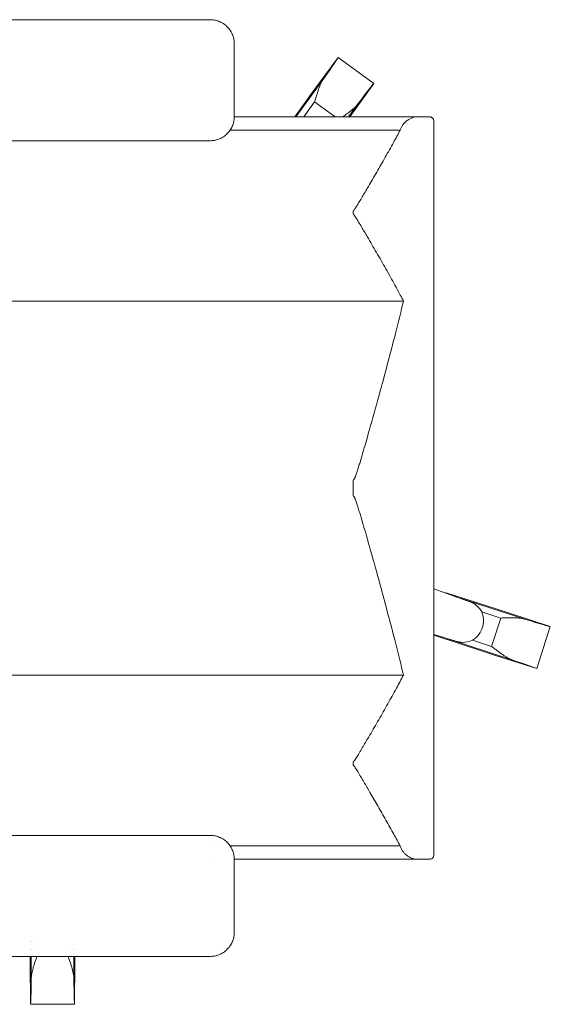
# Model space of a CAD drawing. Header units: millimetres. Extents: x 31175 to 52214, y -18116 to -5516.
# Tile 61 of 155: x 32614 to 32647, y -7531 to -7470. Entities that reach past the tile are written whole.
import ezdxf

# ---------------------------------------------------------------- set-up
doc = ezdxf.new("R2010")
doc.units = ezdxf.units.MM
doc.layers.add('a_wyposażenie koncepcja', color=8, linetype='Continuous', lineweight=15)

msp = doc.modelspace()

# ---------------------------------------------------------------- linework, layer by layer
at = {"layer": 'a_wyposażenie koncepcja'}
for p, q in [((32632.226, -7474.196), (32633.808, -7472.044)), ((32632.226, -7474.196), (32633.808, -7472.044)), ((32633.808, -7472.044), (32636.017, -7473.65)), ((32633.808, -7472.044), (32636.017, -7473.65)), ((32631.185, -7475.726), (32632.915, -7473.345)), ((32631.185, -7475.726), (32632.915, -7473.345)), ((32636.017, -7473.65), (32634.526, -7475.726)), ((32636.017, -7473.65), (32634.526, -7475.726)), ((32632.225, -7474.195), (32631.754, -7474.842)), ((32632.225, -7474.195), (32632.232, -7474.2)), ((32631.121, -7475.726), (32631.756, -7474.843)), ((32631.121, -7475.726), (32631.756, -7474.843)), ((32631.68, -7475.726), (32632.351, -7474.803)), ((32631.68, -7475.726), (32632.351, -7474.803)), ((32631.754, -7474.842), (32631.762, -7474.847)), ((32632.351, -7474.803), (32633.622, -7475.726)), ((32632.351, -7474.803), (32633.622, -7475.726)), ((32634.456, -7475.726), (32635.056, -7474.901)), ((32634.456, -7475.726), (32635.056, -7474.901)), ((32627.374, -7475.726), (32639.481, -7475.726)), ((32627.374, -7475.727), (32638.673, -7475.727)), ((32639.731, -7475.976), (32639.731, -7475.977)), ((32639.731, -7475.977), (32639.731, -7521.477)), ((32627.109, -7476.556), (32637.648, -7476.556)), ((32639.732, -7520.425), (32639.732, -7477.025)), ((32634.731, -7481.548), (32634.731, -7481.758)), ((32597.498, -7487.141), (32637.854, -7487.141)), ((32634.731, -7498.241), (32634.731, -7499.214)), ((32642.033, -7505.796), (32639.732, -7504.963)), ((32640.494, -7505.219), (32640.488, -7505.237)), ((32640.494, -7505.219), (32640.488, -7505.237)), ((32640.494, -7505.219), (32643.66, -7506.227)), ((32640.507, -7505.244), (32640.494, -7505.219)), ((32640.507, -7505.244), (32640.494, -7505.219)), ((32640.494, -7505.219), (32643.66, -7506.227)), ((32641.049, -7505.44), (32645.442, -7506.867)), ((32641.049, -7505.44), (32645.442, -7506.867)), ((32642.703, -7506.398), (32643.882, -7506.781)), ((32642.703, -7506.398), (32643.882, -7506.781)), ((32643.66, -7506.226), (32643.658, -7506.235)), ((32644.421, -7506.473), (32643.66, -7506.226)), ((32643.882, -7506.781), (32643.311, -7508.537)), ((32643.882, -7506.781), (32643.311, -7508.537)), ((32644.421, -7506.473), (32644.418, -7506.482)), ((32644.421, -7506.475), (32646.956, -7507.314)), ((32644.421, -7506.475), (32646.956, -7507.314)), ((32642.711, -7507.465), (32642.766, -7507.295)), ((32646.956, -7507.314), (32646.112, -7509.912)), ((32646.956, -7507.314), (32646.112, -7509.912)), ((32639.732, -7507.812), (32641.237, -7508.247)), ((32642.807, -7508.854), (32639.732, -7507.836)), ((32642.807, -7508.854), (32639.732, -7507.836)), ((32640.224, -7507.954), (32644.625, -7509.384)), ((32640.224, -7507.954), (32644.625, -7509.384)), ((32642.133, -7508.154), (32643.311, -7508.537)), ((32642.133, -7508.154), (32643.311, -7508.537)), ((32642.809, -7508.846), (32642.806, -7508.856)), ((32642.806, -7508.856), (32643.567, -7509.103)), ((32643.57, -7509.094), (32643.567, -7509.103)), ((32646.112, -7509.912), (32643.567, -7509.101)), ((32646.112, -7509.912), (32643.567, -7509.101)), ((32597.498, -7510.314), (32637.854, -7510.314)), ((32634.731, -7515.697), (32634.731, -7515.907)), ((32626.067, -7520.899), (32626.067, -7520.899)), ((32627.109, -7520.899), (32637.648, -7520.899)), ((32639.731, -7521.477), (32639.731, -7521.478)), ((32626.01, -7521.727), (32626.01, -7521.727)), ((32626.01, -7521.728), (32626.01, -7521.728)), ((32627.374, -7521.727), (32638.673, -7521.727)), ((32627.374, -7521.728), (32639.481, -7521.728)), ((32638.673, -7521.727), (32639.481, -7521.727)), ((32614.731, -7526.824), (32614.731, -7526.824)), ((32614.731, -7526.824), (32614.731, -7526.824)), ((32614.786, -7526.824), (32614.786, -7526.824)), ((32614.786, -7526.824), (32614.786, -7526.824)), ((32614.727, -7527.318), (32614.727, -7527.318)), ((32614.727, -7527.75), (32614.727, -7528.047)), ((32614.786, -7527.318), (32614.786, -7527.318)), ((32614.786, -7527.318), (32614.786, -7527.318)), ((32614.786, -7527.75), (32614.786, -7529.14)), ((32614.786, -7527.75), (32614.786, -7529.14)), ((32615.186, -7527.318), (32615.186, -7527.318)), ((32615.186, -7527.318), (32615.186, -7527.318)), ((32617.032, -7527.318), (32617.032, -7527.318)), ((32617.032, -7527.318), (32617.032, -7527.318)), ((32617.432, -7527.318), (32617.432, -7527.318)), ((32617.432, -7527.318), (32617.432, -7527.318)), ((32617.432, -7527.75), (32617.432, -7529.14)), ((32617.432, -7527.75), (32617.432, -7529.14)), ((32617.492, -7527.318), (32617.492, -7527.318)), ((32617.492, -7528.047), (32617.492, -7527.75)), ((32614.736, -7528.047), (32614.727, -7528.047)), ((32614.744, -7530.718), (32614.728, -7528.047)), ((32614.744, -7530.718), (32614.728, -7528.047)), ((32617.49, -7528.047), (32617.475, -7530.718)), ((32617.49, -7528.047), (32617.475, -7530.718)), ((32617.492, -7528.047), (32617.482, -7528.047)), ((32617.475, -7530.718), (32614.744, -7530.718)), ((32617.475, -7530.718), (32614.744, -7530.718))]:
    msp.add_line(p, q, dxfattribs=at)
at = {"layer": 'a_wyposażenie koncepcja', "extrusion": (0, 0, -1)}
for centre, radius, start, end in [((-32639.481, -7475.976), 0.25, 90, 180), ((-32639.432, -7477.025), 0.3, 175.10091, 180), ((-32639.432, -7520.425), 0.3, 180, 184.89909), ((-32639.481, -7521.478), 0.25, 180, 270), ((-32615.609, -7526.652), 0.5, 339.83689, 339.83716)]:
    msp.add_arc(centre, radius, start, end, dxfattribs=at)
at = {"layer": 'a_wyposażenie koncepcja'}
for centre, radius, start, end in [((32641.625, -7506.924), 1.2, 342, 70.10766), ((32641.57, -7507.094), 1.2, 253.89234, 342), ((32641.569, -7507.093), 1.201, 252.81954, 267.34276)]:
    msp.add_arc(centre, radius, start, end, dxfattribs=at)
at = {"layer": 'a_wyposażenie koncepcja', "extrusion": (0, 0, -1)}
for centre, major_axis, ratio, start_param, end_param in [((32631.989, -7474.54), (-1.822, -2.508), 0.017455, 3.229602, 4.203363), ((32631.989, -7474.54), (-1.822, -2.508), 0.017455, 3.229602, 4.203363), ((32634.206, -7476.151), (1.822, 2.508), 0.017455, -1.061771, -0.088009), ((32634.206, -7476.151), (1.822, 2.508), 0.017455, -1.061771, -0.088009), ((32634.731, -7475.727), (5, 0), 0.000068, -0.662527, -0.31756), ((32644.02, -7506.356), (-2.948, 0.958), 0.017455, 3.229602, 4.203363), ((32644.02, -7506.356), (-2.948, 0.958), 0.017455, 3.229602, 4.203363), ((32643.173, -7508.962), (2.948, -0.958), 0.017455, -1.061771, -0.088009), ((32643.173, -7508.962), (2.948, -0.958), 0.017455, -1.061771, -0.088009), ((32614.739, -7527.63), (0, -3.1), 0.017455, -1.061771, -0.088009), ((32614.739, -7527.63), (0, -3.1), 0.017455, -1.061771, -0.088009), ((32617.479, -7527.63), (0, 3.1), 0.017455, 3.229602, 4.203363), ((32617.479, -7527.63), (0, 3.1), 0.017455, 3.229602, 4.203363)]:
    msp.add_ellipse(centre, major_axis=major_axis, ratio=ratio, start_param=start_param, end_param=end_param, dxfattribs=at)
at = {"layer": 'a_wyposażenie koncepcja'}
for points, knots in [([(32604.374, -7471.205), (32604.374, -7471.205), (32604.374, -7471.205), (32604.374, -7471.205), (32604.374, -7471.205), (32604.374, -7471.207), (32604.374, -7471.21), (32604.374, -7471.215), (32604.374, -7471.225), (32604.374, -7471.246), (32604.374, -7471.287), (32604.374, -7471.369), (32604.374, -7471.486), (32604.374, -7471.627), (32604.374, -7471.814), (32604.374, -7472.048), (32604.374, -7472.423), (32604.374, -7472.892), (32604.374, -7473.642), (32604.374, -7474.58), (32604.374, -7475.33), (32604.374, -7475.745), (32604.377, -7475.829), (32604.394, -7475.963), (32604.425, -7476.101), (32604.486, -7476.287), (32604.601, -7476.519), (32604.801, -7476.769), (32604.987, -7476.92), (32605.121, -7477.003), (32605.212, -7477.052), (32605.329, -7477.105), (32605.47, -7477.152), (32605.657, -7477.194), (32605.791, -7477.205), (32606.291, -7477.205), (32607.124, -7477.205), (32608.374, -7477.205), (32609.624, -7477.205), (32611.013, -7477.205), (32612.541, -7477.205), (32614.207, -7477.205), (32615.874, -7477.205), (32617.541, -7477.205), (32619.207, -7477.205), (32620.735, -7477.205), (32622.124, -7477.205), (32623.374, -7477.205), (32624.624, -7477.205), (32625.457, -7477.205), (32625.957, -7477.205), (32626.136, -7477.191), (32626.42, -7477.113), (32626.699, -7476.971), (32626.948, -7476.769), (32627.147, -7476.519), (32627.286, -7476.241), (32627.361, -7475.96), (32627.374, -7475.786), (32627.374, -7475.142), (32627.374, -7474.392), (32627.374, -7473.267), (32627.374, -7472.33), (32627.374, -7471.58), (32627.374, -7471.124), (32627.361, -7470.949), (32627.298, -7470.715), (32627.217, -7470.529), (32627.14, -7470.394), (32627.047, -7470.266), (32626.906, -7470.107), (32626.699, -7469.938), (32626.467, -7469.82), (32626.278, -7469.758), (32626.138, -7469.726), (32626.025, -7469.711), (32625.937, -7469.706), (32625.895, -7469.705), (32625.457, -7469.705), (32624.624, -7469.705), (32623.374, -7469.705), (32622.124, -7469.705), (32620.735, -7469.705), (32619.207, -7469.705), (32617.819, -7469.705), (32616.707, -7469.705), (32615.596, -7469.705), (32614.207, -7469.705), (32612.541, -7469.705), (32610.596, -7469.705), (32608.999, -7469.705), (32607.749, -7469.705), (32606.916, -7469.705), (32606.291, -7469.705), (32605.791, -7469.705), (32605.657, -7469.715), (32605.47, -7469.758), (32605.329, -7469.805), (32605.189, -7469.867), (32605.053, -7469.946), (32604.962, -7470.012), (32604.911, -7470.054), (32604.891, -7470.071), (32604.866, -7470.093), (32604.837, -7470.121), (32604.742, -7470.214), (32604.601, -7470.391), (32604.463, -7470.668), (32604.387, -7470.949), (32604.374, -7471.124), (32604.374, -7471.205)], [0, 0, 0, 0, 0, 0, 0, 0.000039, 0.000079, 0.000158, 0.000315, 0.000631, 0.001262, 0.002523, 0.005046, 0.007569, 0.010092, 0.015138, 0.020185, 0.030277, 0.040369, 0.060554, 0.080738, 0.080738, 0.08292, 0.085101, 0.087283, 0.089464, 0.093827, 0.09819, 0.102554, 0.103644, 0.104735, 0.106917, 0.109098, 0.11128, 0.115643, 0.115643, 0.137483, 0.159324, 0.181165, 0.203006, 0.232127, 0.261248, 0.290369, 0.31949, 0.348611, 0.377732, 0.399573, 0.421414, 0.443255, 0.465096, 0.465096, 0.469459, 0.473822, 0.478185, 0.482548, 0.486911, 0.491274, 0.495637, 0.5, 0.5, 0.530277, 0.540369, 0.560554, 0.580738, 0.580738, 0.585101, 0.589464, 0.591646, 0.593827, 0.596009, 0.59819, 0.602554, 0.606917, 0.609098, 0.61128, 0.613461, 0.614552, 0.615643, 0.615643, 0.637483, 0.659324, 0.681165, 0.703006, 0.732127, 0.761248, 0.775809, 0.790369, 0.81949, 0.848611, 0.877732, 0.921414, 0.932334, 0.943255, 0.965096, 0.965096, 0.969459, 0.97164, 0.973822, 0.976003, 0.978185, 0.980366, 0.980639, 0.980912, 0.981457, 0.982002, 0.982548, 0.986911, 0.991274, 0.995637, 1, 1, 1, 1]), ([(32632.915, -7473.345), (32632.884, -7473.389), (32632.855, -7473.435), (32632.798, -7473.537), (32632.77, -7473.592), (32632.689, -7473.765), (32632.64, -7473.89), (32632.549, -7474.147), (32632.507, -7474.28), (32632.426, -7474.544), (32632.388, -7474.676), (32632.351, -7474.802), (32632.351, -7474.802), (32632.351, -7474.803)], [32.730311, 32.730311, 32.730311, 32.730311, 34.555164, 34.555164, 36.522574, 36.522574, 40.457394, 40.457394, 44.392215, 44.392215, 48.327036, 48.327036, 48.33544, 48.33544, 48.33544, 48.33544]), ([(32632.915, -7473.345), (32632.884, -7473.389), (32632.855, -7473.435), (32632.798, -7473.537), (32632.77, -7473.592), (32632.689, -7473.765), (32632.64, -7473.89), (32632.549, -7474.147), (32632.507, -7474.28), (32632.426, -7474.544), (32632.388, -7474.676), (32632.351, -7474.802), (32632.351, -7474.802), (32632.351, -7474.803)], [32.730311, 32.730311, 32.730311, 32.730311, 34.555164, 34.555164, 36.522574, 36.522574, 40.457394, 40.457394, 44.392215, 44.392215, 48.327036, 48.327036, 48.33544, 48.33544, 48.33544, 48.33544]), ([(32634.08, -7475.726), (32634.125, -7475.696), (32634.17, -7475.664), (32634.277, -7475.589), (32634.339, -7475.544), (32634.459, -7475.457), (32634.516, -7475.413), (32634.614, -7475.336), (32634.66, -7475.299), (32634.751, -7475.221), (32634.796, -7475.181), (32634.882, -7475.1), (32634.923, -7475.058), (32634.996, -7474.977), (32635.028, -7474.939), (32635.056, -7474.901)], [2.729992, 2.729992, 2.729992, 2.729992, 4.238891, 4.238891, 6.354134, 6.354134, 8.469377, 8.469377, 10.23314, 10.23314, 11.996902, 11.996902, 13.760665, 13.760665, 15.382255, 15.382255, 15.382255, 15.382255]), ([(32634.08, -7475.726), (32634.125, -7475.696), (32634.17, -7475.664), (32634.277, -7475.589), (32634.339, -7475.544), (32634.459, -7475.457), (32634.516, -7475.413), (32634.614, -7475.336), (32634.66, -7475.299), (32634.751, -7475.221), (32634.796, -7475.181), (32634.882, -7475.1), (32634.923, -7475.058), (32634.996, -7474.977), (32635.028, -7474.939), (32635.056, -7474.901)], [2.729992, 2.729992, 2.729992, 2.729992, 4.238891, 4.238891, 6.354134, 6.354134, 8.469377, 8.469377, 10.23314, 10.23314, 11.996902, 11.996902, 13.760665, 13.760665, 15.382255, 15.382255, 15.382255, 15.382255]), ([(32637.648, -7476.556), (32637.65, -7476.549), (32637.652, -7476.543), (32637.67, -7476.474), (32637.695, -7476.414), (32637.755, -7476.302), (32637.79, -7476.249), (32637.865, -7476.153), (32637.906, -7476.109), (32638, -7476.018), (32638.06, -7475.969), (32638.183, -7475.884), (32638.247, -7475.847), (32638.374, -7475.788), (32638.437, -7475.765), (32638.559, -7475.735), (32638.618, -7475.727), (32638.673, -7475.727)], [1.736208, 1.736208, 1.736208, 1.736208, 1.943779, 1.943779, 3.887559, 3.887559, 5.831338, 5.831338, 7.775118, 7.775118, 10.452101, 10.452101, 13.129084, 13.129084, 15.806068, 15.806068, 18.479666, 18.479666, 18.479666, 18.479666]), ([(32639.481, -7475.727), (32639.52, -7475.727), (32639.557, -7475.737), (32639.62, -7475.767), (32639.647, -7475.788), (32639.69, -7475.837), (32639.706, -7475.864), (32639.726, -7475.921), (32639.731, -7475.95), (32639.731, -7475.977)], [29.703876, 29.703876, 29.703876, 29.703876, 33.50581, 33.50581, 37.307744, 37.307744, 41.109677, 41.109677, 44.911611, 44.911611, 44.911611, 44.911611]), ([(32634.731, -7481.548), (32634.733, -7481.548), (32634.736, -7481.547), (32634.74, -7481.546), (32634.742, -7481.546), (32634.746, -7481.544), (32634.748, -7481.544), (32634.751, -7481.542), (32634.753, -7481.541), (32634.757, -7481.538), (32634.76, -7481.536), (32634.766, -7481.532), (32634.768, -7481.53), (32634.776, -7481.523), (32634.781, -7481.518), (32634.79, -7481.508), (32634.795, -7481.502), (32634.809, -7481.484), (32634.819, -7481.471), (32634.838, -7481.443), (32634.849, -7481.428), (32634.88, -7481.38), (32634.902, -7481.345), (32634.947, -7481.273), (32634.969, -7481.236), (32635.047, -7481.109), (32635.104, -7481.013), (32635.221, -7480.817), (32635.281, -7480.716), (32635.399, -7480.516), (32635.459, -7480.415), (32635.575, -7480.219), (32635.631, -7480.123), (32635.851, -7479.749), (32636.024, -7479.453), (32636.374, -7478.848), (32636.551, -7478.539), (32636.9, -7477.925), (32637.071, -7477.618), (32637.379, -7477.057), (32637.518, -7476.801), (32637.648, -7476.556)], [57.395616, 57.395616, 57.395616, 57.395616, 57.475048, 57.475048, 57.554479, 57.554479, 57.633911, 57.633911, 57.713342, 57.713342, 57.872205, 57.872205, 58.031068, 58.031068, 58.348794, 58.348794, 58.66652, 58.66652, 59.301972, 59.301972, 59.937424, 59.937424, 61.208328, 61.208328, 62.479232, 62.479232, 65.669233, 65.669233, 68.859234, 68.859234, 72.049235, 72.049235, 75.239236, 75.239236, 85.127235, 85.127235, 95.015234, 95.015234, 104.903233, 104.903233, 113.601681, 113.601681, 113.601681, 113.601681]), ([(32637.854, -7487.141), (32637.792, -7487.02), (32637.727, -7486.897), (32637.576, -7486.613), (32637.488, -7486.45), (32637.219, -7485.954), (32637.03, -7485.614), (32636.646, -7484.932), (32636.45, -7484.589), (32636.062, -7483.917), (32635.869, -7483.588), (32635.631, -7483.182), (32635.575, -7483.086), (32635.459, -7482.89), (32635.399, -7482.79), (32635.281, -7482.589), (32635.221, -7482.488), (32635.104, -7482.292), (32635.047, -7482.196), (32634.969, -7482.069), (32634.947, -7482.032), (32634.902, -7481.96), (32634.88, -7481.926), (32634.849, -7481.878), (32634.838, -7481.863), (32634.819, -7481.834), (32634.809, -7481.821), (32634.795, -7481.803), (32634.79, -7481.798), (32634.781, -7481.787), (32634.776, -7481.782), (32634.768, -7481.775), (32634.766, -7481.773), (32634.76, -7481.769), (32634.757, -7481.767), (32634.753, -7481.764), (32634.751, -7481.763), (32634.748, -7481.761), (32634.746, -7481.761), (32634.742, -7481.759), (32634.74, -7481.759), (32634.736, -7481.758), (32634.733, -7481.758), (32634.731, -7481.758)], [1.196796, 1.196796, 1.196796, 1.196796, 5.498884, 5.498884, 10.997768, 10.997768, 21.995537, 21.995537, 32.993305, 32.993305, 43.991073, 43.991073, 47.181074, 47.181074, 50.371075, 50.371075, 53.561076, 53.561076, 56.751077, 56.751077, 58.021981, 58.021981, 59.292885, 59.292885, 59.928337, 59.928337, 60.563789, 60.563789, 60.881515, 60.881515, 61.199241, 61.199241, 61.358104, 61.358104, 61.516967, 61.516967, 61.596399, 61.596399, 61.67583, 61.67583, 61.755262, 61.755262, 61.834693, 61.834693, 61.834693, 61.834693]), ([(32634.731, -7498.241), (32634.734, -7498.241), (32634.736, -7498.241), (32634.742, -7498.24), (32634.745, -7498.239), (32634.751, -7498.236), (32634.753, -7498.235), (32634.758, -7498.232), (32634.761, -7498.23), (32634.768, -7498.224), (32634.773, -7498.219), (32634.782, -7498.209), (32634.786, -7498.204), (32634.798, -7498.187), (32634.805, -7498.175), (32634.816, -7498.156), (32634.821, -7498.147), (32634.83, -7498.129), (32634.834, -7498.12), (32634.847, -7498.092), (32634.855, -7498.073), (32634.879, -7498.015), (32634.894, -7497.975), (32634.923, -7497.895), (32634.937, -7497.854), (32634.964, -7497.774), (32634.977, -7497.735), (32635.018, -7497.607), (32635.047, -7497.513), (32635.106, -7497.322), (32635.135, -7497.225), (32635.223, -7496.93), (32635.282, -7496.728), (32635.4, -7496.324), (32635.458, -7496.122), (32635.571, -7495.727), (32635.626, -7495.534), (32635.863, -7494.699), (32636.055, -7494.016), (32636.441, -7492.619), (32636.635, -7491.904), (32637.016, -7490.476), (32637.203, -7489.763), (32637.547, -7488.404), (32637.707, -7487.758), (32637.854, -7487.141)], [110.041515, 110.041515, 110.041515, 110.041515, 110.126283, 110.126283, 110.211052, 110.211052, 110.29582, 110.29582, 110.380588, 110.380588, 110.571747, 110.571747, 110.762906, 110.762906, 111.145223, 111.145223, 111.438925, 111.438925, 111.732626, 111.732626, 112.320029, 112.320029, 113.494834, 113.494834, 114.66964, 114.66964, 115.844445, 115.844445, 118.714728, 118.714728, 121.585011, 121.585011, 127.325577, 127.325577, 133.066143, 133.066143, 138.806708, 138.806708, 159.125789, 159.125789, 179.444869, 179.444869, 199.76395, 199.76395, 219.03931, 219.03931, 219.03931, 219.03931]), ([(32637.854, -7510.314), (32637.707, -7509.697), (32637.547, -7509.05), (32637.203, -7507.692), (32637.016, -7506.979), (32636.635, -7505.551), (32636.441, -7504.836), (32636.055, -7503.439), (32635.863, -7502.756), (32635.626, -7501.921), (32635.571, -7501.728), (32635.458, -7501.333), (32635.4, -7501.131), (32635.282, -7500.727), (32635.223, -7500.525), (32635.135, -7500.23), (32635.106, -7500.132), (32635.047, -7499.941), (32635.018, -7499.848), (32634.977, -7499.72), (32634.964, -7499.68), (32634.937, -7499.601), (32634.923, -7499.56), (32634.894, -7499.479), (32634.879, -7499.439), (32634.855, -7499.381), (32634.847, -7499.362), (32634.834, -7499.335), (32634.83, -7499.326), (32634.821, -7499.308), (32634.816, -7499.299), (32634.805, -7499.28), (32634.798, -7499.268), (32634.786, -7499.251), (32634.782, -7499.245), (32634.773, -7499.235), (32634.768, -7499.231), (32634.761, -7499.225), (32634.758, -7499.223), (32634.753, -7499.22), (32634.751, -7499.219), (32634.745, -7499.216), (32634.742, -7499.215), (32634.736, -7499.214), (32634.734, -7499.214), (32634.731, -7499.214)], [1.04372, 1.04372, 1.04372, 1.04372, 20.319081, 20.319081, 40.638161, 40.638161, 60.957242, 60.957242, 81.276322, 81.276322, 87.016888, 87.016888, 92.757454, 92.757454, 98.49802, 98.49802, 101.368302, 101.368302, 104.238585, 104.238585, 105.413391, 105.413391, 106.588196, 106.588196, 107.763002, 107.763002, 108.350405, 108.350405, 108.644106, 108.644106, 108.937807, 108.937807, 109.320125, 109.320125, 109.511284, 109.511284, 109.702443, 109.702443, 109.787211, 109.787211, 109.871979, 109.871979, 109.956747, 109.956747, 110.041515, 110.041515, 110.041515, 110.041515]), ([(32645.442, -7506.867), (32645.392, -7506.851), (32645.339, -7506.838), (32645.224, -7506.815), (32645.163, -7506.805), (32644.973, -7506.782), (32644.84, -7506.774), (32644.567, -7506.767), (32644.427, -7506.768), (32644.151, -7506.773), (32644.014, -7506.777), (32643.883, -7506.781), (32643.882, -7506.781), (32643.882, -7506.781)], [32.730311, 32.730311, 32.730311, 32.730311, 34.555164, 34.555164, 36.522574, 36.522574, 40.457394, 40.457394, 44.392215, 44.392215, 48.327036, 48.327036, 48.33544, 48.33544, 48.33544, 48.33544]), ([(32645.442, -7506.867), (32645.392, -7506.851), (32645.339, -7506.838), (32645.224, -7506.815), (32645.163, -7506.805), (32644.973, -7506.782), (32644.84, -7506.774), (32644.567, -7506.767), (32644.427, -7506.768), (32644.151, -7506.773), (32644.014, -7506.777), (32643.883, -7506.781), (32643.882, -7506.781), (32643.882, -7506.781)], [32.730311, 32.730311, 32.730311, 32.730311, 34.555164, 34.555164, 36.522574, 36.522574, 40.457394, 40.457394, 44.392215, 44.392215, 48.327036, 48.327036, 48.33544, 48.33544, 48.33544, 48.33544]), ([(32643.311, -7508.537), (32643.312, -7508.537), (32643.312, -7508.537), (32643.368, -7508.58), (32643.426, -7508.626), (32643.546, -7508.718), (32643.607, -7508.764), (32643.73, -7508.856), (32643.791, -7508.901), (32643.911, -7508.988), (32643.97, -7509.029), (32644.074, -7509.098), (32644.124, -7509.13), (32644.225, -7509.193), (32644.277, -7509.223), (32644.382, -7509.28), (32644.434, -7509.306), (32644.533, -7509.35), (32644.58, -7509.369), (32644.625, -7509.384)], [0, 0, 0, 0, 0.008405, 0.008405, 2.123648, 2.123648, 4.238891, 4.238891, 6.354134, 6.354134, 8.469377, 8.469377, 10.23314, 10.23314, 11.996902, 11.996902, 13.760665, 13.760665, 15.382255, 15.382255, 15.382255, 15.382255]), ([(32643.311, -7508.537), (32643.312, -7508.537), (32643.312, -7508.537), (32643.368, -7508.58), (32643.426, -7508.626), (32643.546, -7508.718), (32643.607, -7508.764), (32643.73, -7508.856), (32643.791, -7508.901), (32643.911, -7508.988), (32643.97, -7509.029), (32644.074, -7509.098), (32644.124, -7509.13), (32644.225, -7509.193), (32644.277, -7509.223), (32644.382, -7509.28), (32644.434, -7509.306), (32644.533, -7509.35), (32644.58, -7509.369), (32644.625, -7509.384)], [0, 0, 0, 0, 0.008405, 0.008405, 2.123648, 2.123648, 4.238891, 4.238891, 6.354134, 6.354134, 8.469377, 8.469377, 10.23314, 10.23314, 11.996902, 11.996902, 13.760665, 13.760665, 15.382255, 15.382255, 15.382255, 15.382255]), ([(32634.731, -7515.697), (32634.734, -7515.697), (32634.736, -7515.697), (32634.741, -7515.696), (32634.743, -7515.695), (32634.748, -7515.694), (32634.749, -7515.693), (32634.753, -7515.691), (32634.755, -7515.69), (32634.76, -7515.687), (32634.763, -7515.684), (32634.768, -7515.68), (32634.771, -7515.677), (32634.779, -7515.669), (32634.784, -7515.664), (32634.795, -7515.652), (32634.8, -7515.646), (32634.815, -7515.625), (32634.826, -7515.611), (32634.847, -7515.579), (32634.859, -7515.562), (32634.893, -7515.508), (32634.918, -7515.469), (32634.968, -7515.388), (32634.993, -7515.347), (32635.078, -7515.206), (32635.141, -7515.1), (32635.27, -7514.884), (32635.335, -7514.774), (32635.466, -7514.553), (32635.531, -7514.442), (32635.658, -7514.226), (32635.72, -7514.121), (32635.956, -7513.718), (32636.14, -7513.402), (32636.512, -7512.758), (32636.699, -7512.429), (32637.067, -7511.775), (32637.248, -7511.449), (32637.572, -7510.851), (32637.718, -7510.576), (32637.854, -7510.314)], [61.97761, 61.97761, 61.97761, 61.97761, 62.066861, 62.066861, 62.156112, 62.156112, 62.245363, 62.245363, 62.334613, 62.334613, 62.513115, 62.513115, 62.691617, 62.691617, 63.048621, 63.048621, 63.405624, 63.405624, 64.119631, 64.119631, 64.833638, 64.833638, 66.261653, 66.261653, 67.689667, 67.689667, 71.202331, 71.202331, 74.714995, 74.714995, 78.22766, 78.22766, 81.740324, 81.740324, 92.294048, 92.294048, 102.847772, 102.847772, 113.401496, 113.401496, 122.758695, 122.758695, 122.758695, 122.758695]), ([(32637.648, -7520.899), (32637.524, -7520.666), (32637.393, -7520.423), (32637.1, -7519.889), (32636.937, -7519.596), (32636.605, -7519.009), (32636.436, -7518.715), (32636.102, -7518.137), (32635.937, -7517.854), (32635.72, -7517.484), (32635.658, -7517.378), (32635.531, -7517.162), (32635.466, -7517.052), (32635.335, -7516.831), (32635.27, -7516.72), (32635.141, -7516.504), (32635.078, -7516.399), (32634.993, -7516.258), (32634.968, -7516.216), (32634.918, -7516.135), (32634.893, -7516.096), (32634.859, -7516.042), (32634.847, -7516.025), (32634.826, -7515.994), (32634.815, -7515.979), (32634.8, -7515.959), (32634.795, -7515.953), (32634.784, -7515.941), (32634.779, -7515.935), (32634.771, -7515.927), (32634.768, -7515.925), (32634.763, -7515.92), (32634.76, -7515.918), (32634.755, -7515.915), (32634.753, -7515.914), (32634.749, -7515.912), (32634.748, -7515.911), (32634.743, -7515.909), (32634.741, -7515.908), (32634.736, -7515.907), (32634.734, -7515.907), (32634.731, -7515.907)], [1.189188, 1.189188, 1.189188, 1.189188, 9.44435, 9.44435, 18.888699, 18.888699, 28.333049, 28.333049, 37.777398, 37.777398, 41.290062, 41.290062, 44.802727, 44.802727, 48.315391, 48.315391, 51.828055, 51.828055, 53.256069, 53.256069, 54.684084, 54.684084, 55.398091, 55.398091, 56.112098, 56.112098, 56.469101, 56.469101, 56.826105, 56.826105, 57.004607, 57.004607, 57.183109, 57.183109, 57.272359, 57.272359, 57.36161, 57.36161, 57.450861, 57.450861, 57.540112, 57.540112, 57.540112, 57.540112]), ([(32604.374, -7526.25), (32604.374, -7526.249), (32604.374, -7526.248), (32604.374, -7526.245), (32604.374, -7526.24), (32604.374, -7526.23), (32604.374, -7526.209), (32604.374, -7526.168), (32604.374, -7526.086), (32604.374, -7525.969), (32604.374, -7525.828), (32604.374, -7525.641), (32604.374, -7525.406), (32604.374, -7524.844), (32604.374, -7523.625), (32604.374, -7522.5), (32604.374, -7521.669), (32604.384, -7521.538), (32604.425, -7521.354), (32604.486, -7521.167), (32604.601, -7520.936), (32604.801, -7520.686), (32605.05, -7520.484), (32605.328, -7520.342), (32605.613, -7520.264), (32605.791, -7520.25), (32605.978, -7520.25), (32606.187, -7520.25), (32606.603, -7520.25), (32607.124, -7520.25), (32607.749, -7520.25), (32608.374, -7520.25), (32608.999, -7520.25), (32609.832, -7520.25), (32611.569, -7520.25), (32613.652, -7520.25), (32615.874, -7520.25), (32618.096, -7520.25), (32620.596, -7520.25), (32623.374, -7520.25), (32625.041, -7520.25), (32625.957, -7520.25), (32626.136, -7520.264), (32626.42, -7520.342), (32626.699, -7520.484), (32626.948, -7520.686), (32627.147, -7520.936), (32627.286, -7521.214), (32627.361, -7521.495), (32627.374, -7521.669), (32627.374, -7522.125), (32627.374, -7523.625), (32627.374, -7525.125), (32627.374, -7526.331), (32627.361, -7526.506), (32627.286, -7526.787), (32627.147, -7527.064), (32626.948, -7527.314), (32626.74, -7527.483), (32626.56, -7527.587), (32626.373, -7527.671), (32626.136, -7527.736), (32625.957, -7527.75), (32624.207, -7527.75), (32621.43, -7527.75), (32618.096, -7527.75), (32616.152, -7527.75), (32615.041, -7527.75), (32614.207, -7527.75), (32613.374, -7527.75), (32612.541, -7527.75), (32611.707, -7527.75), (32610.735, -7527.75), (32609.832, -7527.75), (32608.999, -7527.75), (32608.166, -7527.75), (32607.124, -7527.75), (32606.291, -7527.75), (32605.791, -7527.75), (32605.613, -7527.736), (32605.375, -7527.671), (32605.212, -7527.598), (32605.121, -7527.548), (32605.032, -7527.493), (32604.946, -7527.431), (32604.866, -7527.362), (32604.751, -7527.252), (32604.601, -7527.064), (32604.463, -7526.787), (32604.4, -7526.553), (32604.38, -7526.397), (32604.376, -7526.322), (32604.375, -7526.286), (32604.374, -7526.268), (32604.374, -7526.258), (32604.374, -7526.253), (32604.374, -7526.25), (32604.374, -7526.25), (32604.374, -7526.25), (32604.374, -7526.25)], [0, 0, 0, 0, 0.000039, 0.000079, 0.000158, 0.000315, 0.000631, 0.001262, 0.002523, 0.005046, 0.007569, 0.010092, 0.015138, 0.020185, 0.040369, 0.080738, 0.080738, 0.085101, 0.087283, 0.089464, 0.093827, 0.09819, 0.102554, 0.106917, 0.11128, 0.115643, 0.115643, 0.121103, 0.126563, 0.137483, 0.148404, 0.159324, 0.170245, 0.181165, 0.203006, 0.261248, 0.290369, 0.31949, 0.377732, 0.421414, 0.465096, 0.465096, 0.469459, 0.473822, 0.478185, 0.482548, 0.486911, 0.491274, 0.495637, 0.5, 0.5, 0.520185, 0.580738, 0.580738, 0.585101, 0.589464, 0.593827, 0.59819, 0.602554, 0.604735, 0.606917, 0.61128, 0.615643, 0.615643, 0.703006, 0.761248, 0.790369, 0.80493, 0.81949, 0.834051, 0.848611, 0.863172, 0.877732, 0.899573, 0.910494, 0.921414, 0.943255, 0.965096, 0.965096, 0.969459, 0.973822, 0.976003, 0.977094, 0.978185, 0.980366, 0.981457, 0.982548, 0.986911, 0.991274, 0.995637, 0.997818, 0.998909, 0.999455, 0.999727, 0.999864, 1, 1, 1, 1, 1, 1, 1]), ([(32638.673, -7521.727), (32638.618, -7521.727), (32638.559, -7521.72), (32638.437, -7521.69), (32638.374, -7521.667), (32638.247, -7521.607), (32638.183, -7521.571), (32638.06, -7521.485), (32638, -7521.437), (32637.905, -7521.345), (32637.865, -7521.302), (32637.79, -7521.206), (32637.755, -7521.153), (32637.695, -7521.041), (32637.67, -7520.981), (32637.652, -7520.912), (32637.65, -7520.905), (32637.648, -7520.899)], [51.454455, 51.454455, 51.454455, 51.454455, 54.131469, 54.131469, 56.808483, 56.808483, 59.485497, 59.485497, 62.162511, 62.162511, 64.106295, 64.106295, 66.050078, 66.050078, 67.993862, 67.993862, 68.201514, 68.201514, 68.201514, 68.201514]), ([(32639.731, -7521.477), (32639.731, -7521.505), (32639.726, -7521.534), (32639.706, -7521.591), (32639.69, -7521.618), (32639.647, -7521.667), (32639.62, -7521.688), (32639.557, -7521.718), (32639.52, -7521.727), (32639.481, -7521.727)], [0, 0, 0, 0, 3.801895, 3.801895, 7.60379, 7.60379, 11.405684, 11.405684, 15.207579, 15.207579, 15.207579, 15.207579]), ([(32615.143, -7527.75), (32615.132, -7527.779), (32615.122, -7527.808), (32615.086, -7527.909), (32615.061, -7527.981), (32615.011, -7528.126), (32614.987, -7528.198), (32614.942, -7528.339), (32614.922, -7528.408), (32614.888, -7528.528), (32614.872, -7528.585), (32614.844, -7528.701), (32614.831, -7528.76), (32614.81, -7528.877), (32614.801, -7528.935), (32614.79, -7529.043), (32614.786, -7529.093), (32614.786, -7529.14)], [1.249731, 1.249731, 1.249731, 1.249731, 2.123648, 2.123648, 4.238891, 4.238891, 6.354134, 6.354134, 8.469377, 8.469377, 10.23314, 10.23314, 11.996902, 11.996902, 13.760665, 13.760665, 15.382255, 15.382255, 15.382255, 15.382255]), ([(32615.143, -7527.75), (32615.132, -7527.779), (32615.122, -7527.808), (32615.086, -7527.909), (32615.061, -7527.981), (32615.011, -7528.126), (32614.987, -7528.198), (32614.942, -7528.339), (32614.922, -7528.408), (32614.888, -7528.528), (32614.872, -7528.585), (32614.844, -7528.701), (32614.831, -7528.76), (32614.81, -7528.877), (32614.801, -7528.935), (32614.79, -7529.043), (32614.786, -7529.093), (32614.786, -7529.14)], [1.249731, 1.249731, 1.249731, 1.249731, 2.123648, 2.123648, 4.238891, 4.238891, 6.354134, 6.354134, 8.469377, 8.469377, 10.23314, 10.23314, 11.996902, 11.996902, 13.760665, 13.760665, 15.382255, 15.382255, 15.382255, 15.382255]), ([(32617.432, -7529.14), (32617.432, -7529.087), (32617.428, -7529.033), (32617.415, -7528.917), (32617.405, -7528.855), (32617.368, -7528.668), (32617.334, -7528.538), (32617.257, -7528.276), (32617.213, -7528.144), (32617.138, -7527.924), (32617.106, -7527.836), (32617.075, -7527.75)], [32.730311, 32.730311, 32.730311, 32.730311, 34.555164, 34.555164, 36.522574, 36.522574, 40.457394, 40.457394, 44.392215, 44.392215, 47.070483, 47.070483, 47.070483, 47.070483]), ([(32617.432, -7529.14), (32617.432, -7529.087), (32617.428, -7529.033), (32617.415, -7528.917), (32617.405, -7528.855), (32617.368, -7528.668), (32617.334, -7528.538), (32617.257, -7528.276), (32617.213, -7528.144), (32617.138, -7527.924), (32617.106, -7527.836), (32617.075, -7527.75)], [32.730311, 32.730311, 32.730311, 32.730311, 34.555164, 34.555164, 36.522574, 36.522574, 40.457394, 40.457394, 44.392215, 44.392215, 47.070483, 47.070483, 47.070483, 47.070483])]:
    msp.add_open_spline(points, degree=3, knots=knots, dxfattribs=at)

doc.saveas('drawing.dxf')
